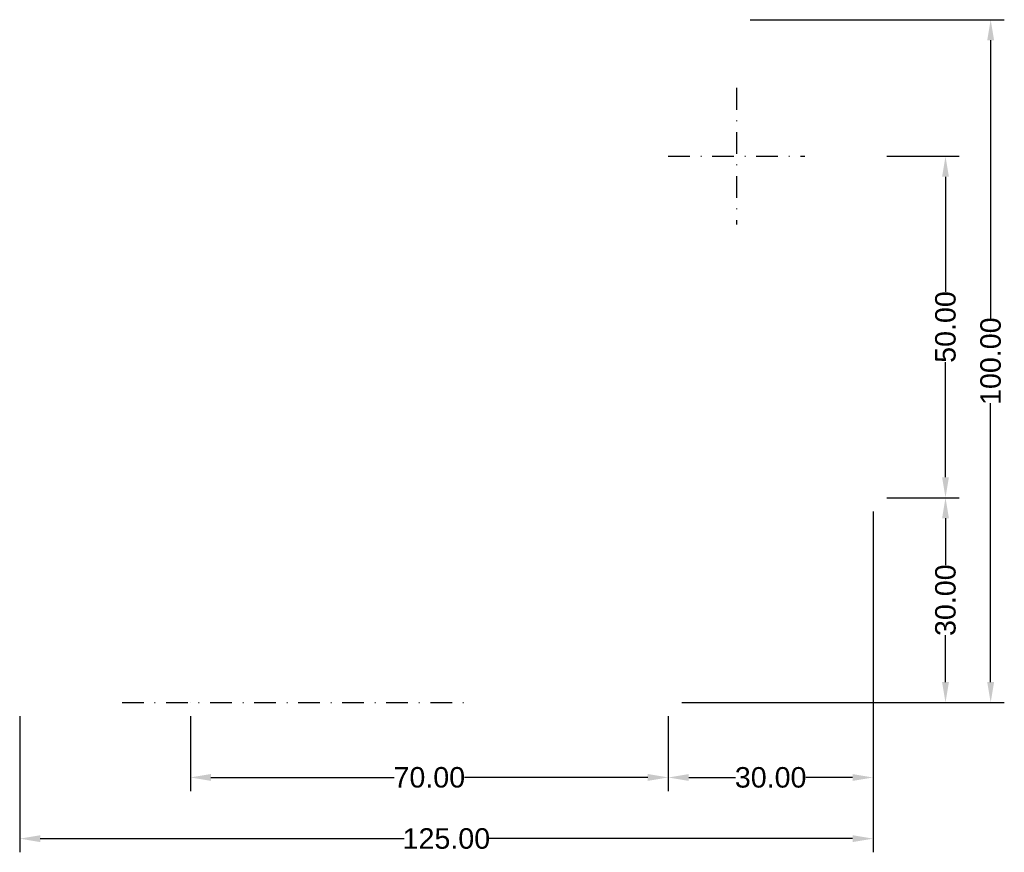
# Model space of a CAD drawing. Header units: millimetres. Extents: x 74 to 218, y 21 to 143.
import ezdxf

# ---------------------------------------------------------------- set-up
doc = ezdxf.new("R2010")
doc.units = ezdxf.units.MM
doc.header["$LTSCALE"] = 0.25
doc.linetypes.add('DASHDOT', pattern=[25.4, 12.7, -6.35, 0, -6.35])
doc.layers.add('Cotas', color=3, linetype='Continuous')
doc.layers.add('Ejes', color=5, linetype='DASHDOT')
doc.styles.get("Standard").update_dxf_attribs({"font": 'arial.ttf'})
doc.dimstyles.get("Standard").update_dxf_attribs({"dimtxt": 3, "dimasz": 3, "dimexe": 2, "dimexo": 2, "dimgap": 0.09, "dimtad": 0, "dimtoh": 1, "dimzin": 0, "dimdsep": 46, "dimtxsty": 'Standard', "dimcen": 0.09, "dimclrd": 256, "dimclre": 256, "dimazin": 0, "dimtfac": 1, "dimtofl": 0, "dimtmove": 0, "dimatfit": 3, "dimfxl": 1, "dimtolj": 1, "dimtzin": 0, "dimlwd": -1, "dimlwe": -1, "dimarcsym": 0})

# ---------------------------------------------------------------- blocks, each defined once
blk = doc.blocks.new('*D14')
at = {"layer": 'Cotas', "transparency": 16777216}
for p, q in [((180.9944560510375, 142.6183397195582), (218.2184896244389, 142.6183397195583)), ((216.2184896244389, 139.6183397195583), (216.2184896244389, 98.78917191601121)), ((216.2184896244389, 45.61833971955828), (216.2184896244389, 86.44750752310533)), ((170.9944560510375, 42.61833971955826), (218.2184896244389, 42.61833971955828))]:
    blk.add_line(p, q, dxfattribs=at)
for points in [[(215.7184896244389, 139.6183397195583), (216.7184896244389, 139.6183397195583), (216.2184896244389, 142.6183397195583)], [(215.7184896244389, 45.61833971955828), (216.7184896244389, 45.61833971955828), (216.2184896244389, 42.61833971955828)]]:
    blk.add_solid(points, dxfattribs=at)
at = {"layer": 'Defpoints', "color": 0, "transparency": 16777216}
for p in [(178.9944560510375, 142.6183397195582), (216.2184896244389, 142.6183397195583), (168.9944560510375, 42.61833971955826)]:
    blk.add_point(p, dxfattribs=at)
at = {"layer": 'Cotas', "color": 0, "transparency": 16777216, "insert": (216.2184896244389, 92.6183397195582), "char_height": 3, "attachment_point": 5, "rotation": 90}
blk.add_mtext('\\A1;100.00', dxfattribs=at)
blk = doc.blocks.new('*D15')
at = {"layer": 'Cotas', "transparency": 16777216}
for p, q in [((198.9944560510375, 70.61833971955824), (198.9944560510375, 20.70113354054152)), ((73.99445605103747, 40.61833971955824), (73.99445605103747, 20.70113354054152)), ((76.99445605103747, 22.70113354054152), (130.3236238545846, 22.70113354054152)), ((195.9944560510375, 22.70113354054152), (142.6652882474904, 22.70113354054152))]:
    blk.add_line(p, q, dxfattribs=at)
for points in [[(76.99445605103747, 23.20113354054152), (76.99445605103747, 22.20113354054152), (73.99445605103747, 22.70113354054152)], [(195.9944560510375, 23.20113354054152), (195.9944560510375, 22.20113354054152), (198.9944560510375, 22.70113354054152)]]:
    blk.add_solid(points, dxfattribs=at)
at = {"layer": 'Defpoints', "color": 0, "transparency": 16777216}
for p in [(198.9944560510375, 72.61833971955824), (73.99445605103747, 42.61833971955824), (198.9944560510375, 22.70113354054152)]:
    blk.add_point(p, dxfattribs=at)
at = {"layer": 'Cotas', "color": 0, "transparency": 16777216, "insert": (136.4944560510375, 22.70113354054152), "char_height": 3, "attachment_point": 5}
blk.add_mtext('\\A1;125.00', dxfattribs=at)
blk = doc.blocks.new('*D17')
at = {"layer": 'Cotas', "transparency": 16777216}
for p, q in [((98.99445605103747, 40.61833971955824), (98.99445605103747, 29.66455639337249)), ((168.9944560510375, 40.61833971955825), (168.9944560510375, 29.66455639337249)), ((101.9944560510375, 31.66455639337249), (128.8601177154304, 31.66455639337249)), ((165.9944560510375, 31.66455639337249), (139.1287943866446, 31.66455639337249))]:
    blk.add_line(p, q, dxfattribs=at)
for points in [[(101.9944560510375, 32.16455639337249), (101.9944560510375, 31.16455639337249), (98.99445605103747, 31.66455639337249)], [(165.9944560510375, 32.16455639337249), (165.9944560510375, 31.16455639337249), (168.9944560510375, 31.66455639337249)]]:
    blk.add_solid(points, dxfattribs=at)
at = {"layer": 'Defpoints', "color": 0, "transparency": 16777216}
for p in [(98.99445605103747, 42.61833971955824, 25), (168.9944560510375, 42.61833971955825, 25.00000000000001), (168.9944560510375, 31.66455639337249)]:
    blk.add_point(p, dxfattribs=at)
at = {"layer": 'Cotas', "color": 0, "transparency": 16777216, "insert": (133.9944560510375, 31.66455639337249), "char_height": 3, "attachment_point": 5}
blk.add_mtext('\\A1;70.00', dxfattribs=at)
blk = doc.blocks.new('*D20')
at = {"layer": 'Cotas', "transparency": 16777216}
for p, q in [((168.9944560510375, 40.61833971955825), (168.9944560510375, 29.65564367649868)), ((198.9944560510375, 40.61833971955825), (198.9944560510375, 29.65564367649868)), ((171.9944560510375, 31.65564367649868), (178.8488625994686, 31.65564367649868)), ((195.9944560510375, 31.65564367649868), (189.1400495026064, 31.65564367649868))]:
    blk.add_line(p, q, dxfattribs=at)
for points in [[(171.9944560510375, 32.15564367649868), (171.9944560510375, 31.15564367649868), (168.9944560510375, 31.65564367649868)], [(195.9944560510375, 32.15564367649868), (195.9944560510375, 31.15564367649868), (198.9944560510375, 31.65564367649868)]]:
    blk.add_solid(points, dxfattribs=at)
at = {"layer": 'Defpoints', "color": 0, "transparency": 16777216}
for p in [(168.9944560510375, 42.61833971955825), (198.9944560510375, 42.61833971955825), (198.9944560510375, 31.65564367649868)]:
    blk.add_point(p, dxfattribs=at)
at = {"layer": 'Cotas', "color": 0, "transparency": 16777216, "insert": (183.9944560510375, 31.65564367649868), "char_height": 3, "attachment_point": 5}
blk.add_mtext('\\A1;30.00', dxfattribs=at)
blk = doc.blocks.new('*D21')
at = {"layer": 'Cotas', "transparency": 16777216}
for p, q in [((200.9944560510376, 122.6183397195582), (211.6064728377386, 122.6183397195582)), ((209.6064728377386, 119.6183397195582), (209.6064728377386, 102.7649563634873)), ((209.6064728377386, 75.61833971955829), (209.6064728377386, 92.4717230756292)), ((200.9944560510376, 72.61833971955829), (211.6064728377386, 72.61833971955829))]:
    blk.add_line(p, q, dxfattribs=at)
for points in [[(209.1064728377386, 119.6183397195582), (210.1064728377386, 119.6183397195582), (209.6064728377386, 122.6183397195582)], [(209.1064728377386, 75.61833971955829), (210.1064728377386, 75.61833971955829), (209.6064728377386, 72.61833971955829)]]:
    blk.add_solid(points, dxfattribs=at)
at = {"layer": 'Defpoints', "color": 0, "transparency": 16777216}
for p in [(198.9944560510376, 122.6183397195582), (198.9944560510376, 72.61833971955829), (209.6064728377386, 72.61833971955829)]:
    blk.add_point(p, dxfattribs=at)
at = {"layer": 'Cotas', "color": 0, "transparency": 16777216, "insert": (209.6064728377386, 97.6183397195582), "char_height": 3, "attachment_point": 5, "rotation": 90}
blk.add_mtext('\\A1;50.00', dxfattribs=at)
blk = doc.blocks.new('*D22')
at = {"layer": 'Cotas', "transparency": 16777216}
for p, q in [((200.9944560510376, 72.61833971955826), (211.6064728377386, 72.61833971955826)), ((209.6064728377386, 69.61833971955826), (209.6064728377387, 62.76393317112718)), ((209.6064728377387, 45.61833971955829), (209.6064728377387, 52.47274626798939)), ((200.9944560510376, 42.61833971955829), (211.6064728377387, 42.61833971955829))]:
    blk.add_line(p, q, dxfattribs=at)
for points in [[(209.1064728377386, 69.61833971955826), (210.1064728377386, 69.61833971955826), (209.6064728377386, 72.61833971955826)], [(209.1064728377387, 45.61833971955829), (210.1064728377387, 45.61833971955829), (209.6064728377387, 42.61833971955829)]]:
    blk.add_solid(points, dxfattribs=at)
at = {"layer": 'Defpoints', "color": 0, "transparency": 16777216}
for p in [(198.9944560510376, 72.61833971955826), (198.9944560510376, 42.61833971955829), (209.6064728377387, 42.61833971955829)]:
    blk.add_point(p, dxfattribs=at)
at = {"layer": 'Cotas', "color": 0, "transparency": 16777216, "insert": (209.6064728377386, 57.61833971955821), "char_height": 3, "attachment_point": 5, "rotation": 90}
blk.add_mtext('\\A1;30.00', dxfattribs=at)

msp = doc.modelspace()

# ---------------------------------------------------------------- linework, layer by layer
at = {"layer": 'Ejes'}
for p, q in [((178.9944560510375, 132.6183397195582, 50), (178.9944560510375, 112.6183397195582, 50)), ((168.9944560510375, 122.6183397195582, 50), (188.9944560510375, 122.6183397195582, 50)), ((88.99445605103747, 42.61833971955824, 25), (138.9944560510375, 42.61833971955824, 25)), ((98.99445605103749, 42.61833971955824, 35), (98.99445605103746, 42.61833971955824, 15.00000000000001)), ((128.9944560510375, 42.61833971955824, 35), (128.9944560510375, 42.61833971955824, 15))]:
    msp.add_line(p, q, dxfattribs=at)

# ---------------------------------------------------------------- dimensions: what is measured, and where the dimension line sits
at = {"layer": 'Cotas'}
for base, p1, p2, picture, middle in [((216.2184896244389, 142.6183397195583), (168.9944560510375, 42.61833971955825), (178.9944560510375, 142.6183397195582), '*D14', (216.2184896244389, 92.6183397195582)), ((209.6064728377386, 72.61833971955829), (198.9944560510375, 122.6183397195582), (198.9944560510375, 72.61833971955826), '*D21', (209.6064728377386, 97.6183397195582)), ((209.6064728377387, 42.61833971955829), (198.9944560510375, 72.61833971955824), (198.9944560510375, 42.61833971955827), '*D22', (209.6064728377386, 57.61833971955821))]:
    dim = msp.add_linear_dim(base=base, p1=p1, p2=p2, angle=90, dimstyle='Standard', dxfattribs=at)
    dim.commit()
    dim.dimension.update_dxf_attribs({"geometry": picture, "text_midpoint": middle})
for base, p1, p2, picture, middle in [((198.9944560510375, 22.70113354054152), (73.99445605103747, 42.61833971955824), (198.9944560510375, 72.61833971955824), '*D15', (136.4944560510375, 22.70113354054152)), ((168.9944560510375, 31.66455639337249), (98.99445605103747, 42.61833971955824, 25), (168.9944560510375, 42.61833971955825, 25.00000000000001), '*D17', (133.9944560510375, 31.66455639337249)), ((198.9944560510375, 31.65564367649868), (168.9944560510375, 42.61833971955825), (198.9944560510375, 42.61833971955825), '*D20', (183.9944560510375, 31.65564367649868))]:
    dim = msp.add_linear_dim(base=base, p1=p1, p2=p2, dimstyle='Standard', dxfattribs=at)
    dim.commit()
    dim.dimension.update_dxf_attribs({"geometry": picture, "text_midpoint": middle})

doc.saveas('drawing.dxf')
